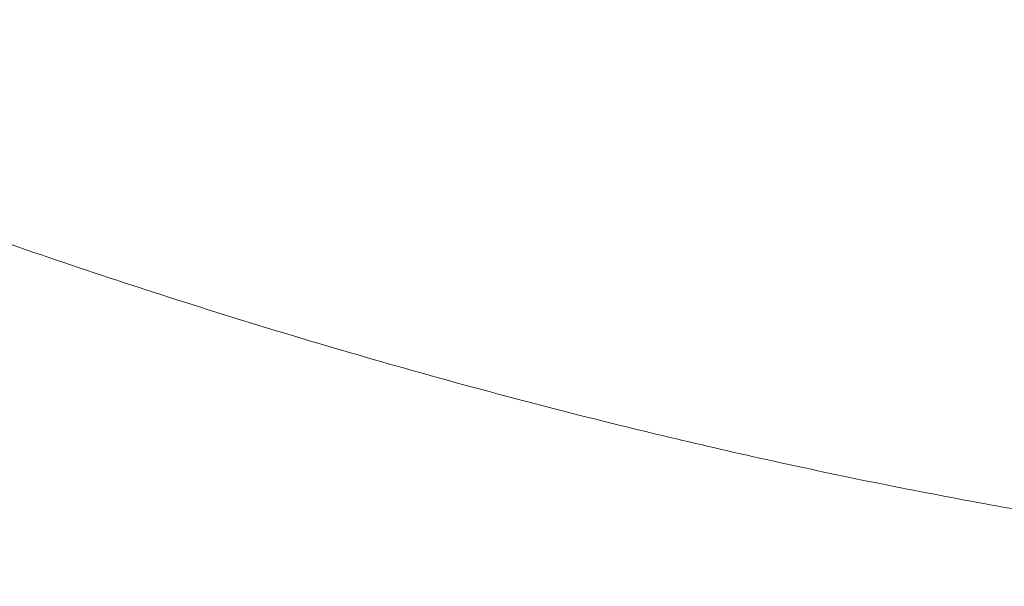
# Model space of a CAD drawing. Header units: millimetres. Extents: x 8 to 587, y 12 to 540.
# Tile 127 of 256: x 523.681 to 524.78, y 140.756 to 141.388. Entities that reach past the tile are written whole.
import ezdxf

# ---------------------------------------------------------------- set-up
doc = ezdxf.new("R2010")
doc.units = ezdxf.units.MM

msp = doc.modelspace()

# ---------------------------------------------------------------- linework, layer by layer
at = {"color": 252, "linetype": 'Continuous', "lineweight": 0}
msp.add_open_spline([(522.0494, 141.8837), (522.1361, 141.8346), (522.3095, 141.7364), (522.5726, 141.6003), (522.8376, 141.4724), (523.1051, 141.3536), (523.3749, 141.2439), (523.6454, 141.1442), (523.9156, 141.0549), (524.1715, 140.9803), (524.414, 140.9186), (524.6427, 140.8684), (524.8707, 140.8267), (525.0974, 140.794), (525.3157, 140.7713), (525.5253, 140.7583), (525.7259, 140.7543), (525.9232, 140.7596), (526.1164, 140.7746), (526.2939, 140.7984), (526.456, 140.8297), (526.6029, 140.8669), (526.7329, 140.909), (526.8468, 140.954), (526.9456, 141.0002), (527.0393, 141.052), (527.1277, 141.1096), (527.2099, 141.1737), (527.2851, 141.2444), (527.352, 141.3213), (527.4096, 141.4044), (527.4541, 141.4885), (527.4866, 141.5725), (527.5089, 141.6549), (527.5228, 141.7423), (527.5271, 141.8346), (527.5215, 141.9313), (527.5069, 142.0218), (527.4868, 142.1044), (527.4704, 142.1541), (527.4622, 142.1789)], degree=3, knots=[0, 0, 0, 0, 0.039116, 0.078246, 0.117376, 0.156492, 0.195896, 0.2353, 0.274165, 0.31303, 0.346035, 0.379062, 0.412093, 0.445112, 0.478109, 0.50817, 0.538266, 0.568364, 0.598442, 0.628489, 0.653479, 0.678479, 0.703465, 0.722607, 0.741766, 0.760921, 0.780056, 0.799502, 0.819003, 0.838509, 0.857986, 0.877411, 0.893502, 0.909607, 0.925695, 0.942427, 0.959179, 0.975908, 0.987954, 1, 1, 1, 1], dxfattribs=at)

doc.saveas('drawing.dxf')
